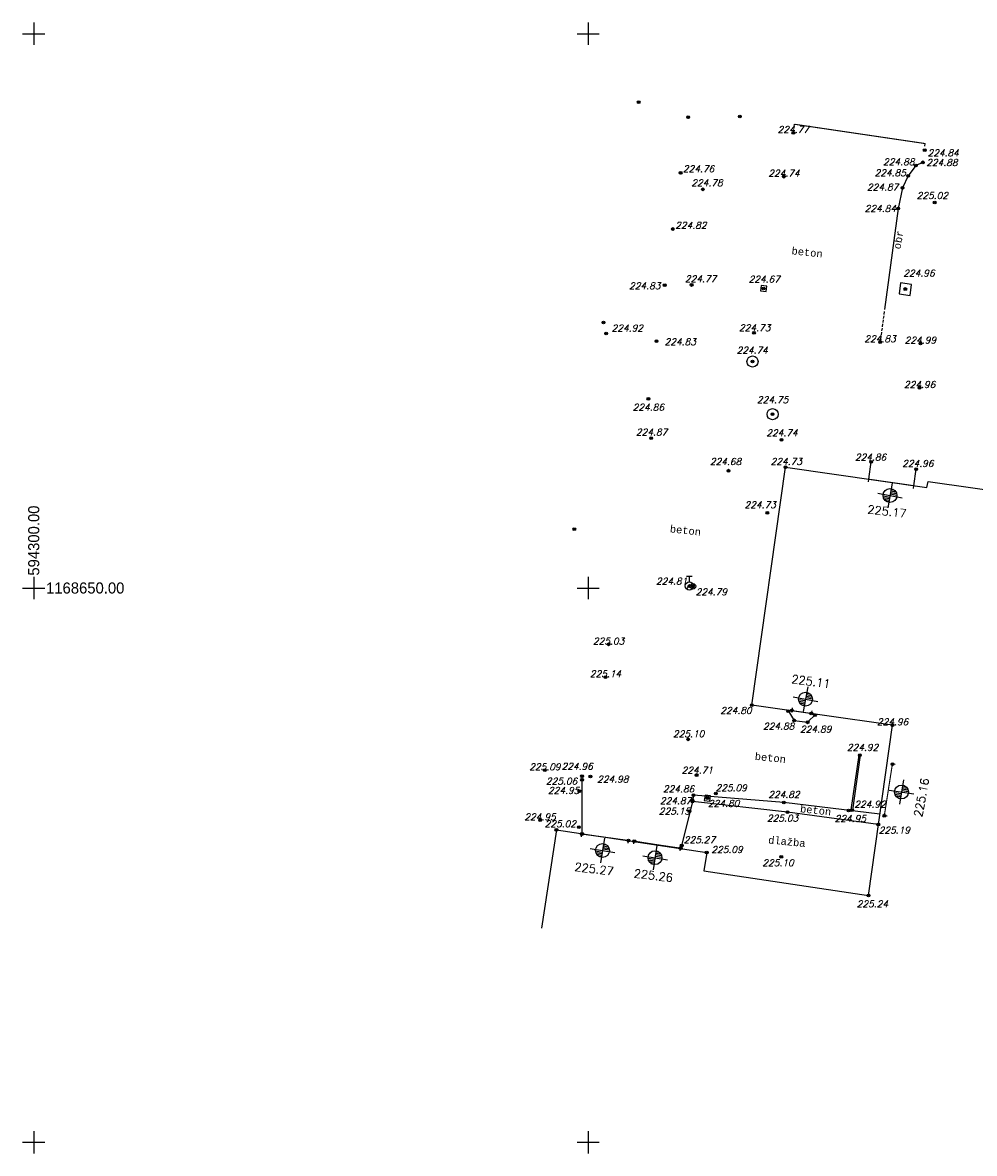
# Model space of a CAD drawing. Header units: metres. Extents: x -594301 to -594142, y -1168701 to -1168593.
# Tile 1 of 2: x -594301 to -594215, y -1168701 to -1168599. Entities that reach past the tile are written whole.
import ezdxf
from ezdxf.enums import TextEntityAlignment as Align

# ---------------------------------------------------------------- set-up
doc = ezdxf.new("R2010")
doc.units = ezdxf.units.M
doc.header["$MEASUREMENT"] = 0
doc.linetypes.add('HIDDEN', pattern=[0.375, 0.25, -0.125])
for name, color, linetype in [('-1', 7, 'CONTINUOUS'), ('10', 7, 'CONTINUOUS'), ('11', 7, 'CONTINUOUS'), ('15', 7, 'CONTINUOUS'), ('26', 7, 'CONTINUOUS'), ('27', 7, 'CONTINUOUS'), ('28', 7, 'CONTINUOUS'), ('37', 7, 'CONTINUOUS'), ('39', 7, 'CONTINUOUS'), ('40', 7, 'CONTINUOUS'), ('5', 7, 'CONTINUOUS'), ('6', 7, 'CONTINUOUS'), ('61', 7, 'CONTINUOUS'), ('8', 7, 'CONTINUOUS')]:
    doc.layers.add(name, color=color, linetype=linetype)
doc.layers.add('taf 0_pracovni_vyskopis', color=7, linetype='CONTINUOUS', lineweight=13, true_color=0xe07000)
doc.styles.add('ITALICT', font='ITALICT', dxfattribs={"height": 0.2})
doc.styles.add('MONOTXT', font='MONOTXT', dxfattribs={"height": 0.2})
doc.styles.add('ROMANS', font='ROMANS', dxfattribs={"height": 0.2})
doc.styles.get("Standard").update_dxf_attribs({"font": 'txt', "height": 0.2})

# ---------------------------------------------------------------- blocks, each defined once
blk = doc.blocks.new('6$14A')
at = {"layer": '28', "color": 32, "linetype": 'Continuous'}
blk.add_circle((0, 0), 0.25, dxfattribs=at)
blk = doc.blocks.new('6$13')
at = {"layer": '28', "color": 132, "linetype": 'Continuous'}
for p, q in [((-0.26, -0.27), (0.27, 0.26)), ((-0.25, 0.88), (0.25, 0.88)), ((0, 0.38), (0, 0.88))]:
    blk.add_line(p, q, dxfattribs=at)
blk.add_circle((0, 0), 0.375, dxfattribs=at)
blk = doc.blocks.new('6$20')
at = {"layer": '27', "color": 172, "linetype": 'Continuous'}
blk.add_circle((0, 0), 0.5, dxfattribs=at)
blk = doc.blocks.new('6$30')
at = {"layer": '27', "color": 212, "linetype": 'Continuous'}
blk.add_line((-0.25, 0), (0.25, 0), dxfattribs=at)
blk.add_lwpolyline([(-0.251, -0.25), (0.25, -0.251), (0.251, 0.25), (-0.25, 0.251)], close=True, dxfattribs=at)
blk = doc.blocks.new('6$08')
at = {"layer": '26', "color": 253, "linetype": 'Continuous'}
blk.add_lwpolyline([(-0.5, -0.5), (0.5, -0.5), (0.5, 0.5), (-0.5, 0.5)], close=True, dxfattribs=at)
blk = doc.blocks.new('9$15')
at = {"layer": '37', "color": 12, "linetype": 'Continuous'}
for p, q in [((0, 1.12), (0, -1.12)), ((-1.12, 0), (1.13, 0)), ((0, 0.56), (0.28, 0.56)), ((0, 0.42), (0.46, 0.42)), ((0, 0.28), (0.56, 0.28)), ((0, 0.14), (0.61, 0.14)), ((-0.61, -0.14), (0, -0.14)), ((-0.56, -0.28), (0, -0.28)), ((-0.46, -0.42), (0, -0.42)), ((-0.28, -0.56), (0, -0.56))]:
    blk.add_line(p, q, dxfattribs=at)
blk.add_circle((0, 0), 0.625, dxfattribs=at)
blk = doc.blocks.new('KRIZEK')
at = {"layer": '61', "color": 7, "linetype": 'Continuous'}
for p, q in [((-1, 0), (1, 0)), ((0, 1), (0, -1))]:
    blk.add_line(p, q, dxfattribs=at)
blk = doc.blocks.new('4$04')
at = {"layer": '-1', "color": 7, "linetype": 'Continuous'}
for radius in [0.125, 0.0551]:
    blk.add_circle((0, 0), radius, dxfattribs=at)

msp = doc.modelspace()

# ---------------------------------------------------------------- linework, layer by layer
at = {"layer": '10', "color": 7, "linetype": 'HIDDEN'}
msp.add_line((-594223.293, -1168625.068), (-594223.665, -1168627.822), dxfattribs=at)
at = {"layer": '10', "color": 7, "linetype": 'Continuous'}
for p, q in [((-594224.688, -1168640.188), (-594224.461, -1168638.617)), ((-594220.631, -1168640.774), (-594220.415, -1168639.277)), ((-594250.546, -1168667.297), (-594250.548, -1168666.969)), ((-594250.548, -1168672.183), (-594250.546, -1168667.297)), ((-594240.492, -1168668.696), (-594240.589, -1168669.256)), ((-594232.341, -1168669.355), (-594240.492, -1168668.696)), ((-594240.589, -1168669.256), (-594241.627, -1168673.502)), ((-594232.007, -1168670.228), (-594240.589, -1168669.256)), ((-594223.679, -1168670.416), (-594232.341, -1168669.355)), ((-594223.825, -1168671.323), (-594232.007, -1168670.228))]:
    msp.add_line(p, q, dxfattribs=at)
msp.add_lwpolyline([(-594219.812, -1168611.605), (-594220.445, -1168611.879), (-594221.134, -1168612.818), (-594221.652, -1168613.912), (-594222.036, -1168615.76), (-594223.266, -1168624.869)], dxfattribs=at)
at = {"layer": '11', "color": 7, "linetype": 'Continuous'}
for p, q in [((-594231.999, -1168661.029), (-594231.423, -1168661.94)), ((-594231.423, -1168661.94), (-594230.201, -1168662.113)), ((-594230.201, -1168662.113), (-594229.455, -1168661.39))]:
    msp.add_line(p, q, dxfattribs=at)
at = {"layer": '15', "color": 30, "linetype": 'Continuous'}
for p, q in [((-594226.26, -1168670.024), (-594225.56, -1168665.068)), ((-594226.121, -1168670.043), (-594225.421, -1168665.087)), ((-594225.56, -1168665.068), (-594225.491, -1168665.078)), ((-594225.491, -1168665.078), (-594225.421, -1168665.087)), ((-594226.26, -1168670.024), (-594226.191, -1168670.034)), ((-594226.191, -1168670.034), (-594226.121, -1168670.043))]:
    msp.add_line(p, q, dxfattribs=at)
at = {"layer": '39', "color": 134, "linetype": 'Continuous'}
for p, q in [((-594241.07, -1168607.586), (-594241.041, -1168607.439)), ((-594241.07, -1168607.586), (-594240.923, -1168607.615)), ((-594241.041, -1168607.439), (-594240.893, -1168607.468)), ((-594240.923, -1168607.615), (-594240.893, -1168607.468)), ((-594241.749, -1168612.605), (-594241.72, -1168612.458)), ((-594241.749, -1168612.605), (-594241.602, -1168612.634)), ((-594241.72, -1168612.458), (-594241.572, -1168612.487)), ((-594241.602, -1168612.634), (-594241.572, -1168612.487)), ((-594242.447, -1168617.679), (-594242.418, -1168617.532)), ((-594242.447, -1168617.679), (-594242.3, -1168617.708)), ((-594242.418, -1168617.532), (-594242.27, -1168617.561)), ((-594242.3, -1168617.708), (-594242.27, -1168617.561)), ((-594243.186, -1168622.753), (-594243.157, -1168622.606)), ((-594243.186, -1168622.753), (-594243.039, -1168622.782)), ((-594243.157, -1168622.606), (-594243.009, -1168622.635)), ((-594243.039, -1168622.782), (-594243.009, -1168622.635))]:
    msp.add_line(p, q, dxfattribs=at)
at = {"layer": '5', "color": 32, "linetype": 'Continuous'}
for p, q in [((-594252.865, -1168671.824), (-594254.19, -1168680.696)), ((-594252.865, -1168671.824), (-594239.303, -1168673.849)), ((-594239.303, -1168673.849), (-594239.552, -1168675.514)), ((-594239.552, -1168675.514), (-594224.716, -1168677.73))]:
    msp.add_line(p, q, dxfattribs=at)
msp.add_lwpolyline([(-594224.716, -1168677.73), (-594222.538, -1168662.372), (-594235.237, -1168660.569), (-594232.187, -1168639.104), (-594219.441, -1168640.946), (-594219.339, -1168640.402), (-594183.703, -1168645.44), (-594179.582, -1168618.324)], dxfattribs=at)
at = {"layer": '6', "color": 14, "linetype": 'Continuous'}
for p, q in [((-594224.724, -1168640.435), (-594224.688, -1168640.188)), ((-594220.667, -1168641.021), (-594220.631, -1168640.774)), ((-594231.588, -1168660.816), (-594231.624, -1168661.063)), ((-594229.834, -1168661.073), (-594229.87, -1168661.32)), ((-594222.31, -1168665.921), (-594222.557, -1168665.882)), ((-594223.038, -1168670.578), (-594223.285, -1168670.539)), ((-594250.592, -1168672.441), (-594250.558, -1168672.193)), ((-594246.382, -1168673.027), (-594246.348, -1168672.779)), ((-594245.87, -1168673.086), (-594245.831, -1168672.839)), ((-594241.687, -1168673.722), (-594241.65, -1168673.475))]:
    msp.add_line(p, q, dxfattribs=at)
at = {"layer": '6', "color": 14, "linetype": 'Continuous', "const_width": 0.1}
for points in [[(-594220.631, -1168640.774), (-594224.688, -1168640.188)], [(-594231.624, -1168661.063), (-594229.87, -1168661.32)], [(-594222.557, -1168665.882), (-594223.285, -1168670.539)], [(-594246.348, -1168672.779), (-594250.558, -1168672.193)], [(-594241.65, -1168673.475), (-594243.778, -1168673.16), (-594245.831, -1168672.839)]]:
    msp.add_lwpolyline(points, dxfattribs=at)
at = {"layer": '8', "color": 14, "linetype": 'Continuous'}
for p, q in [((-594231.426, -1168608.415), (-594231.389, -1168608.168)), ((-594219.63, -1168610.159), (-594219.593, -1168609.912))]:
    msp.add_line(p, q, dxfattribs=at)
at = {"layer": '8', "color": 14, "linetype": 'Continuous', "const_width": 0.1}
msp.add_lwpolyline([(-594219.593, -1168609.912), (-594231.389, -1168608.168)], dxfattribs=at)

# ---------------------------------------------------------------- block references
at = {"layer": '-1', "color": 7, "linetype": 'Continuous'}
for p in [(-594245.441, -1168606.175), (-594240.976, -1168607.525), (-594236.323, -1168607.468), (-594231.49, -1168608.934), (-594219.644, -1168610.508), (-594220.445, -1168611.879), (-594219.812, -1168611.605), (-594241.655, -1168612.544), (-594232.341, -1168612.892), (-594221.134, -1168612.818), (-594239.648, -1168614.04), (-594221.652, -1168613.912), (-594222.036, -1168615.76), (-594218.743, -1168615.235), (-594242.353, -1168617.618), (-594243.092, -1168622.692), (-594240.663, -1168622.665), (-594234.174, -1168622.99), (-594221.39, -1168623.033), (-594248.615, -1168626.043), (-594248.372, -1168627.043), (-594235.038, -1168626.984), (-594243.823, -1168627.728), (-594223.665, -1168627.822), (-594220.03, -1168627.943), (-594235.17, -1168629.57), (-594220.102, -1168631.952), (-594244.565, -1168632.932), (-594233.362, -1168634.322), (-594244.303, -1168636.489), (-594232.549, -1168636.631), (-594237.348, -1168639.42), (-594232.187, -1168639.104), (-594224.461, -1168638.617), (-594220.415, -1168639.277), (-594233.835, -1168643.212), (-594251.242, -1168644.686), (-594240.867, -1168649.819), (-594240.541, -1168649.847), (-594248.146, -1168655.083), (-594248.431, -1168658.043), (-594235.237, -1168660.569), (-594231.948, -1168661.11), (-594231.624, -1168661.063), (-594231.423, -1168661.94), (-594229.87, -1168661.32), (-594229.536, -1168661.468), (-594230.201, -1168662.113), (-594222.538, -1168662.372), (-594240.969, -1168663.65), (-594225.491, -1168665.078), (-594222.557, -1168665.882), (-594253.899, -1168666.431), (-594250.548, -1168666.969), (-594249.795, -1168666.995), (-594240.211, -1168666.89), (-594250.546, -1168667.297), (-594250.791, -1168668.329), (-594240.595, -1168669.18), (-594240.492, -1168668.696), (-594239.237, -1168668.958), (-594238.479, -1168668.54), (-594240.866, -1168670.129), (-594240.589, -1168669.256), (-594232.341, -1168669.355), (-594226.501, -1168670.07), (-594226.191, -1168670.034), (-594254.333, -1168670.952), (-594232.007, -1168670.228), (-594223.285, -1168670.539), (-594252.865, -1168671.824), (-594250.836, -1168671.565), (-594250.558, -1168672.193), (-594250.548, -1168672.183), (-594223.825, -1168671.323), (-594246.348, -1168672.779), (-594245.831, -1168672.839), (-594241.559, -1168673.222), (-594241.65, -1168673.475), (-594239.303, -1168673.849), (-594232.577, -1168674.245), (-594224.716, -1168677.73)]:
    msp.add_blockref('4$04', p, dxfattribs=at)
at = {"layer": '26', "color": 253, "linetype": 'Continuous', "xscale": 1.000001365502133, "yscale": 1.000001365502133, "rotation": 351.600830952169}
msp.add_blockref('6$08', (-594221.39, -1168623.033), dxfattribs=at)
at = {"layer": '27', "color": 212, "linetype": 'Continuous'}
for p, xscale, yscale, rotation in [((-594234.174, -1168622.99), 0.9999998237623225, 0.9999998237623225, 353.1320182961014), ((-594239.237, -1168668.958), 1.000001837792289, 1.000001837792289, 352.7532344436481)]:
    msp.add_blockref('6$30', p, dxfattribs=dict(at, xscale=xscale, yscale=yscale, rotation=rotation))
at = {"layer": '27', "color": 172, "linetype": 'Continuous'}
for p in [(-594235.17, -1168629.57), (-594233.362, -1168634.322)]:
    msp.add_blockref('6$20', p, dxfattribs=at)
at = {"layer": '28', "color": 132, "linetype": 'Continuous'}
msp.add_blockref('6$13', (-594240.867, -1168649.819), dxfattribs=at)
at = {"layer": '28', "color": 32, "linetype": 'Continuous'}
msp.add_blockref('6$14A', (-594240.541, -1168649.847), dxfattribs=at)
at = {"layer": '37', "color": 12, "linetype": 'Continuous'}
for p, xscale, yscale, rotation in [((-594222.774, -1168641.654), 1.000000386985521, 1.000000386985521, 349.8481440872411), ((-594230.392, -1168660.025), 1.000000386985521, 1.000000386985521, 349.8481440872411), ((-594221.735, -1168668.401), 0.9999990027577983, 0.9999990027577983, 350.9848602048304), ((-594248.703, -1168673.676), 0.9999990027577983, 0.9999990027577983, 350.9848602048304), ((-594243.968, -1168674.329), 0.9999990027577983, 0.9999990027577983, 350.9848602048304)]:
    msp.add_blockref('9$15', p, dxfattribs=dict(at, xscale=xscale, yscale=yscale, rotation=rotation))
at = {"layer": '61', "color": 7, "linetype": 'Continuous'}
for p in [(-594300, -1168600), (-594250, -1168600), (-594300, -1168650), (-594250, -1168650), (-594300, -1168700), (-594250, -1168700)]:
    msp.add_blockref('KRIZEK', p, dxfattribs=at)

# ---------------------------------------------------------------- texts
at = {"layer": '40', "color": 12, "linetype": 'Continuous', "style": 'MONOTXT'}
for s, rotation, p in [('obr', 80.29993, (-594221.829, -1168619.479)), ('beton', 353.88339, (-594231.678, -1168619.896)), ('beton', 353.88339, (-594242.652, -1168644.98)), ('beton', 353.88339, (-594234.993, -1168665.491)), ('beton', 353.88339, (-594230.91, -1168670.227)), ('dlažba', 354.47101, (-594233.782, -1168673.041))]:
    msp.add_text(s, height=0.65, rotation=rotation, dxfattribs=at).set_placement(p)
at = {"layer": '61', "color": 7, "linetype": 'Continuous'}
msp.add_text('   594300.00', height=1, rotation=90, dxfattribs=at).set_placement((-594300, -1168650), align=Align.MIDDLE_LEFT)
msp.add_text('   1168650.00', height=1, dxfattribs=at).set_placement((-594300, -1168650), align=Align.MIDDLE_LEFT)
at = {"layer": 'taf 0_pracovni_vyskopis', "linetype": 'Continuous', "style": 'ITALICT'}
for s, p in [('224.77', (-594231.49, -1168608.934)), ('224.84', (-594217.977, -1168611.058)), ('224.76', (-594240.037, -1168612.479)), ('224.88', (-594221.982, -1168611.862)), ('224.88', (-594218.096, -1168611.929)), ('224.74', (-594232.341, -1168612.892)), ('224.85', (-594222.752, -1168612.85)), ('224.78', (-594239.276, -1168613.749)), ('224.87', (-594223.432, -1168614.139)), ('225.02', (-594218.954, -1168614.895)), ('224.84', (-594223.639, -1168616.068)), ('224.82', (-594240.734, -1168617.586)), ('224.77', (-594239.853, -1168622.406)), ('224.67', (-594234.109, -1168622.44)), ('224.96', (-594220.16, -1168621.9)), ('224.83', (-594244.889, -1168623.048)), ('224.92', (-594246.462, -1168626.849)), ('224.73', (-594234.973, -1168626.822)), ('224.83', (-594223.665, -1168627.822)), ('224.83', (-594241.687, -1168628.085)), ('224.74', (-594235.202, -1168628.858)), ('224.99', (-594220.03, -1168627.943)), ('224.96', (-594220.102, -1168631.952)), ('224.75', (-594233.362, -1168633.318)), ('224.86', (-594244.565, -1168634)), ('224.87', (-594244.271, -1168636.23)), ('224.74', (-594232.517, -1168636.307)), ('224.68', (-594237.607, -1168638.902)), ('224.73', (-594232.122, -1168638.878)), ('224.86', (-594224.527, -1168638.5)), ('224.96', (-594220.262, -1168639.068)), ('224.73', (-594234.482, -1168642.791)), ('224.81', (-594242.47, -1168649.69)), ('224.79', (-594238.89, -1168650.657)), ('225.03', (-594248.146, -1168655.083)), ('225.14', (-594248.431, -1168658.043)), ('224.80', (-594236.661, -1168661.346)), ('224.96', (-594222.538, -1168662.372)), ('225.10', (-594240.936, -1168663.456)), ('224.88', (-594232.815, -1168662.765)), ('224.89', (-594229.472, -1168663.036)), ('224.92', (-594225.248, -1168664.674)), ('225.09', (-594253.899, -1168666.431)), ('224.96', (-594250.985, -1168666.386)), ('224.98', (-594247.772, -1168667.545)), ('224.71', (-594240.146, -1168666.728)), ('225.06', (-594252.391, -1168667.718)), ('224.95', (-594252.2, -1168668.556)), ('224.86', (-594241.843, -1168668.429)), ('225.09', (-594237.094, -1168668.322)), ('224.87', (-594242.111, -1168669.498)), ('224.82', (-594232.341, -1168668.935)), ('225.15', (-594242.209, -1168670.436)), ('224.80', (-594237.772, -1168669.727)), ('224.92', (-594224.576, -1168669.811)), ('224.95', (-594254.333, -1168670.952)), ('225.02', (-594252.503, -1168671.565)), ('225.03', (-594232.46, -1168671.069)), ('224.95', (-594226.352, -1168671.103)), ('225.19', (-594222.384, -1168672.149)), ('225.27', (-594239.956, -1168673.012)), ('225.09', (-594237.474, -1168673.897)), ('225.10', (-594232.868, -1168675.087)), ('225.24', (-594224.36, -1168678.799))]:
    msp.add_text(s, height=0.6, dxfattribs=at).set_placement(p, align=Align.CENTER)
at = {"layer": 'taf 0_pracovni_vyskopis', "linetype": 'Continuous', "style": 'ROMANS'}
for s, rotation, p in [('225.17', 353.39035, (-594223.084, -1168643.464)), ('225.11', 352.10781, (-594229.95, -1168658.801)), ('225.16', 79.15878, (-594219.565, -1168668.97)), ('225.27', 353.1762, (-594249.5, -1168675.72)), ('225.26', 353.15446, (-594244.154, -1168676.308))]:
    msp.add_text(s, height=0.75, rotation=rotation, dxfattribs=at).set_placement(p, align=Align.CENTER)

doc.saveas('drawing.dxf')
